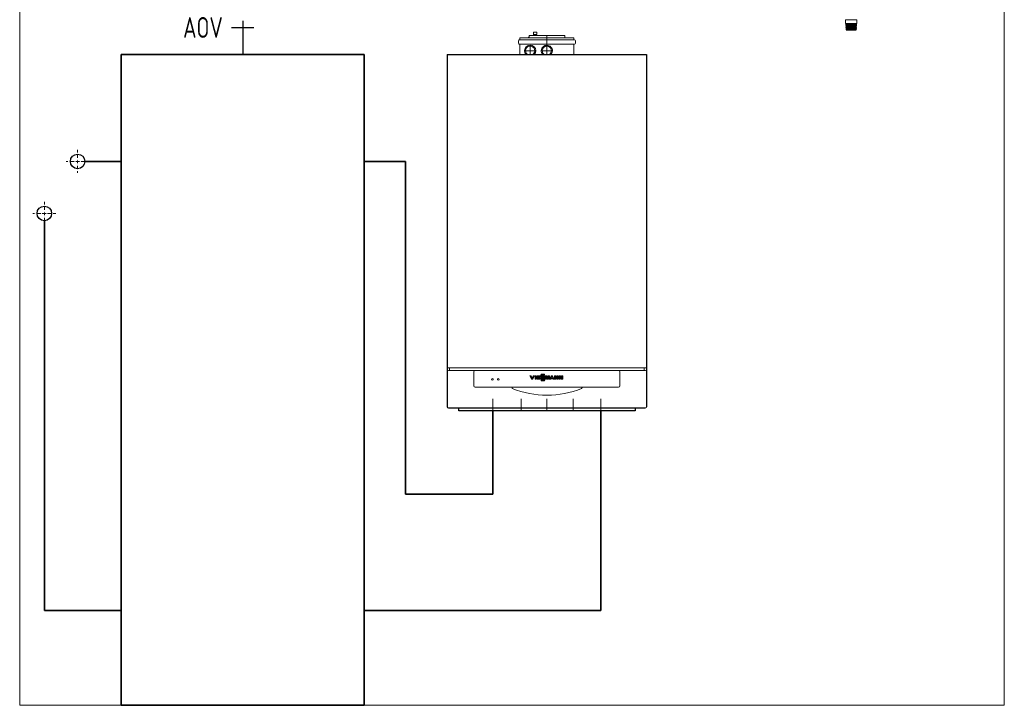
# Model space of a CAD drawing. Header units: millimetres. Extents: x 17747 to 112039, y -74980 to 446921.
# Tile 236 of 256: x 53316 to 55684, y 208308 to 209956. Entities that reach past the tile are written whole.
import ezdxf
from ezdxf.enums import TextEntityAlignment as Align

# ---------------------------------------------------------------- set-up
doc = ezdxf.new("R2010")
doc.units = ezdxf.units.MM
for name, pattern in [('phl_thick', [0]), ('VERDECKT', [9.525, 6.35, -3.175]), ('ČERCHOVANÁ2', [12.7, 6.35, -3.175, 0, -3.175]), ('ČÁRKOVANÁ', [0.75, 0.5, -0.25])]:
    doc.linetypes.add(name, pattern=pattern)
for name, color, linetype, lineweight in [('UT_POTRUBI - PŘÍVOD', 1, 'Continuous', 35), ('UT_POTRUBI - ZPÁTEČKA', 5, 'Continuous', 35), ('UT_SCHÉMA_POPIS', 7, 'VERDECKT', 5), ('UT_SCHÉMA_SYMBOLY', 7, 'Continuous', 25), ('UT_ZAŘÍZENÍ - ZDROJ', 3, 'Continuous', 35), ('VZT_50 POPIS - OBECNE', 7, 'Continuous', 5)]:
    doc.layers.add(name, color=color, linetype=linetype, lineweight=lineweight)
doc.styles.add('ISO 2.5', font='isocp.shx', dxfattribs={"width": 0.8, "height": 2.5})

# ---------------------------------------------------------------- blocks, each defined once
blk = doc.blocks.new('*U34')
at = {"color": 20, "linetype": 'Continuous'}
for points in [[(-5.5, 10), (0, 0), (2.2, 3.6)], [(-1, 10), (-5.5, 10), (2.2, 3.6)], [(2.2, 3.6), (0, 0), (4.4, 0)], [(9.7, 10), (2.2, 3.6), (4.4, 0)], [(5.4, 10), (2.2, 3.6), (9.7, 10)], [(15.1, 10), (11.3, 0), (15.1, 0)], [(11.3, 10), (11.3, 0), (15.1, 10)], [(18.5, 10), (18.5, 0), (22.1, 7.5)], [(22.1, 7.5), (29, 10), (18.5, 10)], [(22.1, 7.5), (18.5, 0), (22.1, 6.4)], [(22.1, 6.4), (18.5, 0), (22.1, 4.1)], [(22.1, 4.1), (18.5, 0), (22.1, 2.7)], [(29.4, 2.7), (18.5, 0), (29.4, 0)], [(18.5, 0), (29.4, 2.7), (22.1, 2.7)], [(29, 10), (22.1, 7.5), (29, 7.5)], [(27.8, 6.4), (22.1, 4.1), (27.8, 4.1)], [(22.1, 4.1), (27.8, 6.4), (22.1, 6.4)], [(30.8, 13.6), (30.7, 13.3), (34.3, 13.4)], [(34.3, 13.4), (30.7, 13.3), (34, 13.3)], [(30.7, 13.3), (30.7, 12.9), (33.8, 13.1)], [(34, 13.3), (30.7, 13.3), (33.8, 13.1)], [(33.8, 13.1), (30.7, 12.9), (33.7, 12.8)], [(30.7, 12.9), (30.7, 12.8), (33.7, 12.8)], [(33.7, 12.8), (30.7, 12.7), (33.8, 12.5)], [(30.7, 12.8), (30.7, 12.7), (33.7, 12.8)], [(30.7, 12.7), (30.7, 12.4), (33.8, 12.5)], [(33.8, 12.5), (30.7, 12.4), (34, 12.3)], [(30.7, 12.4), (30.8, 12), (34, 12.3)], [(30.8, 1.6), (30.7, 1.2), (34.3, 1.4)], [(34.3, 1.4), (30.7, 1.2), (34, 1.3)], [(34, 1.3), (30.7, 1.2), (33.8, 1.1)], [(30.7, 1.2), (30.7, 0.9), (33.8, 1.1)], [(33.8, 1.1), (30.7, 0.9), (33.7, 0.8)], [(30.7, 0.9), (30.7, 0.8), (33.7, 0.8)], [(33.7, 0.8), (30.7, 0.7), (33.8, 0.5)], [(30.7, 0.8), (30.7, 0.7), (33.7, 0.8)], [(30.7, 0.7), (30.7, 0.3), (33.8, 0.5)], [(33.8, 0.5), (30.7, 0.3), (34, 0.3)], [(30.7, 0.3), (30.8, 0), (34, 0.3)], [(30.9, 13.9), (30.8, 13.6), (42.3, 13.4)], [(30.8, 13.6), (34.3, 13.4), (42.3, 13.4)], [(39.4, 12.3), (30.8, 12), (39.7, 12.2)], [(30.8, 12), (39.4, 12.3), (34.3, 12.3)], [(34, 12.3), (30.8, 12), (34.3, 12.3)], [(40, 12.2), (30.8, 12), (40.4, 12.1)], [(39.7, 12.2), (30.8, 12), (40, 12.2)], [(40.4, 12.1), (30.8, 12), (40.7, 12)], [(30.8, 12), (30.9, 11.7), (40.7, 12)], [(38.9, 8.5), (30.8, 5.6), (42.6, 8.2)], [(30.8, 8.5), (30.8, 5.6), (38.9, 8.5)], [(42.6, 8.2), (30.8, 5.6), (42.5, 7.9)], [(42.5, 7.9), (30.8, 5.6), (42.4, 7.6)], [(42.4, 7.6), (30.8, 5.6), (42.2, 7.3)], [(42.2, 7.3), (30.8, 5.6), (42, 7)], [(42, 7), (30.8, 5.6), (41.8, 6.7)], [(41.8, 6.7), (30.8, 5.6), (41.7, 6.6)], [(41.7, 6.6), (30.8, 5.6), (41.4, 6.4)], [(41.4, 6.4), (30.8, 5.6), (41.1, 6.2)], [(41.1, 6.2), (30.8, 5.6), (40.9, 6)], [(40.9, 6), (30.8, 5.6), (40.5, 5.9)], [(40.5, 5.9), (30.8, 5.6), (40.2, 5.7)], [(39.9, 5.7), (30.8, 5.6), (39.5, 5.6)], [(40.2, 5.7), (30.8, 5.6), (39.9, 5.7)], [(39.5, 5.6), (30.8, 5.6), (39.4, 5.6)], [(30.9, 1.9), (30.8, 1.6), (42.3, 1.4)], [(30.8, 1.6), (34.3, 1.4), (42.3, 1.4)], [(34, 0.3), (30.8, 0), (34.3, 0.2)], [(40, 0.2), (30.8, 0), (40.4, 0.1)], [(39.7, 0.2), (30.8, 0), (40, 0.2)], [(39.4, 0.2), (30.8, 0), (39.7, 0.2)], [(30.8, 0), (39.4, 0.2), (34.3, 0.2)], [(40.4, 0.1), (30.8, 0), (40.7, -0.1)], [(31, 14.3), (30.9, 13.9), (42.3, 13.4)], [(40.7, 12), (30.9, 11.7), (41, 11.8)], [(41, 11.8), (30.9, 11.7), (41.3, 11.6)], [(30.9, 11.7), (31, 11.4), (41.3, 11.6)], [(31, 2.2), (30.9, 1.9), (42.3, 1.4)], [(31.2, 14.6), (31, 14.3), (42.3, 13.4)], [(41.3, 11.6), (31, 11.4), (41.6, 11.4)], [(31, 11.4), (31.2, 11.1), (41.7, 11.3)], [(41.6, 11.4), (31, 11.4), (41.7, 11.3)], [(31.2, 2.5), (31, 2.2), (42.3, 1.4)], [(31.4, 14.8), (31.2, 14.6), (42.3, 13.4)], [(41.7, 11.3), (31.2, 11.1), (41.9, 11)], [(31.2, 11.1), (31.4, 10.8), (41.9, 11)], [(31.4, 2.8), (31.2, 2.5), (42.3, 1.4)], [(31.6, 15.1), (31.4, 14.8), (42.3, 13.4)], [(41.9, 11), (31.4, 10.8), (42.1, 10.7)], [(31.4, 10.8), (31.6, 10.5), (42.1, 10.7)], [(31.6, 3.1), (31.4, 2.8), (42.3, 1.4)], [(31.7, 15.2), (31.6, 15.1), (42.3, 13.4)], [(42.1, 10.7), (31.6, 10.5), (42.3, 10.5)], [(31.6, 10.5), (31.7, 10.5), (42.3, 10.5)], [(31.7, 3.2), (31.6, 3.1), (42.3, 1.4)], [(32, 15.4), (31.7, 15.2), (42.3, 13.4)], [(31.7, 10.5), (31.9, 10.2), (42.3, 10.5)], [(32, 3.4), (31.7, 3.2), (42.3, 1.4)], [(42.3, 10.5), (31.9, 10.2), (42.4, 10.2)], [(31.9, 10.2), (32.2, 10), (42.4, 10.2)], [(32.2, 15.6), (32, 15.4), (42.3, 13.4)], [(32.2, 3.6), (32, 3.4), (42.3, 1.4)], [(32.5, 15.8), (32.2, 15.6), (42.3, 13.4)], [(42.4, 10.2), (32.2, 10), (42.5, 9.8)], [(32.2, 10), (32.5, 9.9), (42.5, 9.8)], [(32.5, 3.8), (32.2, 3.6), (42.3, 1.4)], [(32.9, 15.9), (32.5, 15.8), (42.3, 13.4)], [(32.5, 9.9), (32.8, 9.7), (42.5, 9.8)], [(32.9, 3.9), (32.5, 3.8), (42.3, 1.4)], [(42.5, 9.8), (32.8, 9.7), (42.6, 9.5)], [(32.8, 9.7), (33.2, 9.6), (38.9, 9.6)], [(32.8, 9.7), (38.9, 9.6), (42.6, 9.5)], [(33.2, 16), (32.9, 15.9), (42.3, 13.4)], [(33.2, 4), (32.9, 3.9), (42.3, 1.4)], [(33.5, 16.1), (33.2, 16), (42.3, 13.4)], [(33.2, 9.6), (33.5, 9.6), (38.9, 9.6)], [(33.5, 4), (33.2, 4), (42.3, 1.4)], [(33.5, 16.1), (42.3, 16.1), (33.8, 16.1)], [(42.3, 16.1), (33.5, 16.1), (42.3, 13.4)], [(33.5, 9.6), (33.8, 9.6), (38.9, 9.6)], [(33.5, 4), (42.3, 4.1), (33.8, 4.1)], [(42.3, 4.1), (33.5, 4), (42.3, 1.4)], [(38.9, 9.6), (39.2, 9.5), (42.6, 9.5)], [(39.2, 8.5), (38.9, 8.5), (42.6, 8.2)], [(39.2, 9.5), (39.4, 9.3), (42.6, 9.5)], [(39.4, 8.7), (39.2, 8.5), (42.6, 8.6)], [(42.6, 8.6), (39.2, 8.5), (42.6, 8.2)], [(42.6, 9.5), (39.4, 9.3), (42.6, 9.1)], [(39.4, 9.3), (39.5, 9), (42.6, 9.1)], [(39.5, 9), (39.4, 8.7), (42.7, 8.9)], [(42.7, 8.9), (39.4, 8.7), (42.6, 8.6)], [(42.6, 9.1), (39.5, 9), (42.7, 8.9)], [(44.8, 10), (48.1, 5.3), (51.7, 5.5)], [(44.8, 10), (44.8, 0), (48.1, 5.3)], [(49.9, 10), (44.8, 10), (51.7, 5.5)], [(48.1, 5.3), (44.8, 0), (48.1, 0)], [(51.7, 5.5), (48.1, 5.3), (52.8, 0)], [(48.1, 5.3), (50.5, 0), (52.8, 0)], [(53.4, 10), (51.7, 5.5), (55.3, 5.6)], [(55.3, 5.6), (51.7, 5.5), (52.8, 0)], [(55.3, 5.6), (58.5, 10), (53.4, 10)], [(58.5, 10), (55.3, 5.6), (58.5, 0)], [(55.3, 5.6), (55.3, 0), (58.5, 0)], [(64.2, 10), (59.2, 0), (66.3, 6.7)], [(66.3, 6.7), (59.2, 0), (65.1, 4.4)], [(65.1, 4.4), (59.2, 0), (64.1, 1.8)], [(64.1, 1.8), (59.2, 0), (63.2, 0)], [(65.1, 4.4), (64.1, 1.8), (64.9, 1.8)], [(64.9, 1.8), (64.1, 1.8), (64.3, 1.8)], [(66.3, 6.7), (68.4, 10), (64.2, 10)], [(65.1, 4.4), (64.9, 1.8), (67, 1.8)], [(67, 1.8), (64.9, 1.8), (65.5, 1.8)], [(67, 1.8), (67.5, 4.4), (65.1, 4.4)], [(67, 1.8), (65.5, 1.8), (66.1, 1.8)], [(67, 1.8), (66.1, 1.8), (66.6, 1.8)], [(68.4, 10), (66.3, 6.7), (73.4, 0)], [(66.3, 6.7), (67.5, 4.4), (73.4, 0)], [(67.5, 4.4), (67, 1.8), (67.4, 1.8)], [(67.5, 4.4), (67.4, 1.8), (67.7, 1.8)], [(67.5, 4.4), (67.7, 1.8), (68.5, 1.8)], [(67.5, 4.4), (68.5, 1.8), (73.4, 0)], [(67.7, 1.8), (68, 1.8), (68.2, 1.8)], [(67.7, 1.8), (68.2, 1.8), (68.3, 1.8)], [(67.7, 1.8), (68.3, 1.8), (68.5, 1.8)], [(68.5, 1.8), (69.4, 0), (73.4, 0)], [(74.7, 10), (74.7, 0), (78.4, 5.1)], [(78.4, 5.1), (78.4, 10), (74.7, 10)], [(78.4, 5.1), (74.7, 0), (78.4, 0)], [(78.4, 10), (78.4, 5.1), (82.7, 5)], [(78.4, 5.1), (82.7, 0), (82.7, 5)], [(82.7, 5), (86.4, 10), (82.7, 10)], [(86.4, 10), (82.7, 5), (86.4, 0)], [(82.7, 5), (82.7, 0), (86.4, 0)], [(89.5, 10), (89.5, 0), (93.3, 5.1)], [(93.3, 5.1), (93.3, 10), (89.5, 10)], [(93.3, 5.1), (89.5, 0), (93.3, 0)], [(93.3, 10), (93.3, 5.1), (97.6, 5)], [(93.3, 5.1), (97.5, 0), (97.6, 5)], [(97.6, 5), (97.5, 0), (101.2, 0)], [(97.6, 10), (97.6, 5), (101.2, 0)], [(101.2, 10), (97.6, 10), (101.2, 0)], [(30.8, 0), (30.9, -0.3), (40.7, -0.1)], [(30.8, -3.6), (30.8, -6.4), (42.6, -3.8)], [(42.6, -3.8), (38.9, -3.6), (30.8, -3.6)], [(42.6, -3.8), (30.8, -6.4), (42.5, -4.1)], [(42.5, -4.1), (30.8, -6.4), (42.4, -4.4)], [(42.4, -4.4), (30.8, -6.4), (42.2, -4.7)], [(42.2, -4.7), (30.8, -6.4), (42, -5)], [(42, -5), (30.8, -6.4), (41.8, -5.3)], [(41.8, -5.3), (30.8, -6.4), (41.7, -5.4)], [(41.7, -5.4), (30.8, -6.4), (41.4, -5.7)], [(41.4, -5.7), (30.8, -6.4), (41.1, -5.9)], [(41.1, -5.9), (30.8, -6.4), (40.9, -6)], [(40.9, -6), (30.8, -6.4), (40.5, -6.2)], [(40.5, -6.2), (30.8, -6.4), (40.2, -6.3)], [(40.2, -6.3), (30.8, -6.4), (39.9, -6.4)], [(39.5, -6.4), (30.8, -6.4), (39.4, -6.4)], [(39.9, -6.4), (30.8, -6.4), (39.5, -6.4)], [(40.7, -0.1), (30.9, -0.3), (41, -0.2)], [(41, -0.2), (30.9, -0.3), (41.3, -0.4)], [(30.9, -0.3), (31, -0.7), (41.3, -0.4)], [(41.3, -0.4), (31, -0.7), (41.6, -0.6)], [(41.6, -0.6), (31, -0.7), (41.7, -0.7)], [(31, -0.7), (31.2, -0.9), (41.7, -0.7)], [(41.7, -0.7), (31.2, -0.9), (41.9, -1)], [(31.2, -0.9), (31.4, -1.2), (41.9, -1)], [(41.9, -1), (31.4, -1.2), (42.1, -1.3)], [(31.4, -1.2), (31.6, -1.5), (42.1, -1.3)], [(42.1, -1.3), (31.6, -1.5), (42.3, -1.6)], [(31.6, -1.5), (31.7, -1.6), (42.3, -1.6)], [(31.7, -1.6), (31.9, -1.8), (42.3, -1.6)], [(42.3, -1.6), (31.9, -1.8), (42.4, -1.9)], [(31.9, -1.8), (32.2, -2), (42.4, -1.9)], [(42.4, -1.9), (32.2, -2), (42.5, -2.2)], [(32.2, -2), (32.5, -2.2), (42.5, -2.2)], [(32.5, -2.2), (32.8, -2.3), (42.5, -2.2)], [(42.5, -2.2), (32.8, -2.3), (42.6, -2.5)], [(32.8, -2.3), (33.2, -2.4), (38.9, -2.5)], [(32.8, -2.3), (38.9, -2.5), (42.6, -2.5)], [(33.2, -2.4), (33.5, -2.4), (38.9, -2.5)], [(33.5, -2.4), (33.8, -2.5), (38.9, -2.5)], [(38.9, -2.5), (39.2, -2.5), (42.6, -2.5)], [(39.2, -3.5), (38.9, -3.6), (42.6, -3.8)], [(39.2, -2.5), (39.4, -2.7), (42.6, -2.5)], [(39.4, -3.3), (39.2, -3.5), (42.6, -3.5)], [(42.6, -3.5), (39.2, -3.5), (42.6, -3.8)], [(42.6, -2.5), (39.4, -2.7), (42.6, -2.9)], [(39.4, -2.7), (39.5, -3), (42.6, -2.9)], [(39.5, -3), (39.4, -3.3), (42.7, -3.1)], [(42.7, -3.1), (39.4, -3.3), (42.6, -3.5)], [(42.6, -2.9), (39.5, -3), (42.7, -3.1)]]:
    blk.add_solid(points, dxfattribs=at)
blk = doc.blocks.new('Viessmann_Logo')
at = {"color": 20, "lineweight": 0}
for points in [[(9.7, 10), (5.4, 10), (2.2, 3.6), (-1, 10), (-5.5, 10), (0, 0), (4.4, 0)], [(15.1, 10), (11.3, 10), (11.3, 0), (15.1, 0)], [(27.8, 6.4), (22.1, 6.4), (22.1, 7.5), (29, 7.5), (29, 10), (18.5, 10), (18.5, 0), (29.4, 0), (29.4, 2.7), (22.1, 2.7), (22.1, 4.1), (27.8, 4.1)], [(42.3, 16.1), (33.8, 16.1), (33.5, 16.1), (33.2, 16), (32.9, 15.9), (32.5, 15.8), (32.2, 15.6), (32, 15.4), (31.7, 15.2), (31.6, 15.1), (31.4, 14.8), (31.2, 14.6), (31, 14.3), (30.9, 13.9), (30.8, 13.6), (30.7, 13.3), (30.7, 12.9), (30.7, 12.8), (30.7, 12.7), (30.7, 12.4), (30.8, 12), (30.9, 11.7), (31, 11.4), (31.2, 11.1), (31.4, 10.8), (31.6, 10.5), (31.7, 10.5), (31.9, 10.2), (32.2, 10), (32.5, 9.9), (32.8, 9.7), (33.2, 9.6), (33.5, 9.6), (33.8, 9.6), (38.9, 9.6), (39.2, 9.5), (39.4, 9.3), (39.5, 9), (39.4, 8.7), (39.2, 8.5), (38.9, 8.5), (30.8, 8.5), (30.8, 5.6), (39.4, 5.6), (39.5, 5.6), (39.9, 5.7), (40.2, 5.7), (40.5, 5.9), (40.9, 6), (41.1, 6.2), (41.4, 6.4), (41.7, 6.6), (41.8, 6.7), (42, 7), (42.2, 7.3), (42.4, 7.6), (42.5, 7.9), (42.6, 8.2), (42.6, 8.6), (42.7, 8.9), (42.6, 9.1), (42.6, 9.5), (42.5, 9.8), (42.4, 10.2), (42.3, 10.5), (42.1, 10.7), (41.9, 11), (41.7, 11.3), (41.6, 11.4), (41.3, 11.6), (41, 11.8), (40.7, 12), (40.4, 12.1), (40, 12.2), (39.7, 12.2), (39.4, 12.3), (34.3, 12.3), (34, 12.3), (33.8, 12.5), (33.7, 12.8), (33.8, 13.1), (34, 13.3), (34.3, 13.4), (42.3, 13.4)], [(42.3, 4.1), (33.8, 4.1), (33.5, 4), (33.2, 4), (32.9, 3.9), (32.5, 3.8), (32.2, 3.6), (32, 3.4), (31.7, 3.2), (31.6, 3.1), (31.4, 2.8), (31.2, 2.5), (31, 2.2), (30.9, 1.9), (30.8, 1.6), (30.7, 1.2), (30.7, 0.9), (30.7, 0.8), (30.7, 0.7), (30.7, 0.3), (30.8, 0), (30.9, -0.3), (31, -0.7), (31.2, -0.9), (31.4, -1.2), (31.6, -1.5), (31.7, -1.6), (31.9, -1.8), (32.2, -2), (32.5, -2.2), (32.8, -2.3), (33.2, -2.4), (33.5, -2.4), (33.8, -2.5), (38.9, -2.5), (39.2, -2.5), (39.4, -2.7), (39.5, -3), (39.4, -3.3), (39.2, -3.5), (38.9, -3.6), (30.8, -3.6), (30.8, -6.4), (39.4, -6.4), (39.5, -6.4), (39.9, -6.4), (40.2, -6.3), (40.5, -6.2), (40.9, -6), (41.1, -5.9), (41.4, -5.7), (41.7, -5.4), (41.8, -5.3), (42, -5), (42.2, -4.7), (42.4, -4.4), (42.5, -4.1), (42.6, -3.8), (42.6, -3.5), (42.7, -3.1), (42.6, -2.9), (42.6, -2.5), (42.5, -2.2), (42.4, -1.9), (42.3, -1.6), (42.1, -1.3), (41.9, -1), (41.7, -0.7), (41.6, -0.6), (41.3, -0.4), (41, -0.2), (40.7, -0.1), (40.4, 0.1), (40, 0.2), (39.7, 0.2), (39.4, 0.2), (34.3, 0.2), (34, 0.3), (33.8, 0.5), (33.7, 0.8), (33.8, 1.1), (34, 1.3), (34.3, 1.4), (42.3, 1.4)], [(49.9, 10), (44.8, 10), (44.8, 0), (48.1, 0), (48.1, 5.3), (50.5, 0), (52.8, 0), (55.3, 5.6), (55.3, 0), (58.5, 0), (58.5, 10), (53.4, 10), (51.7, 5.5)], [(68.4, 10), (64.2, 10), (59.2, 0), (63.2, 0), (64.1, 1.8), (64.3, 1.8), (64.9, 1.8), (65.5, 1.8), (66.1, 1.8), (66.6, 1.8), (67, 1.8), (67.4, 1.8), (67.7, 1.8), (68, 1.8), (68.2, 1.8), (68.3, 1.8), (68.5, 1.8), (69.4, 0), (73.4, 0)], [(78.4, 10), (74.7, 10), (74.7, 0), (78.4, 0), (78.4, 5.1), (82.7, 0), (86.4, 0), (86.4, 10), (82.7, 10), (82.7, 5)], [(93.3, 10), (89.5, 10), (89.5, 0), (93.3, 0), (93.3, 5.1), (97.5, 0), (101.2, 0), (101.2, 10), (97.6, 10), (97.6, 5)]]:
    blk.add_lwpolyline(points, close=True, dxfattribs=at)
at = {"color": 20, "linetype": 'Continuous'}
blk.add_blockref('*U34', (0, 0), dxfattribs=at)

msp = doc.modelspace()

# ---------------------------------------------------------------- linework, layer by layer
at = {"color": 0, "lineweight": 5}
for p, q in [((55302.5, 209956.5), (55329.2, 209956.5)), ((55302.5, 209956.5), (55302.5, 209947.4)), ((55302.5, 209947.4), (55329.2, 209947.4)), ((55303.8, 209946.7), (55302.5, 209947.4)), ((55303.8, 209946.7), (55302.5, 209946)), ((55329.2, 209946), (55302.5, 209946)), ((55303.9, 209945.3), (55302.5, 209946)), ((55303.9, 209945.3), (55302.6, 209944.7)), ((55329.1, 209944.7), (55302.6, 209944.7)), ((55303.9, 209944), (55302.6, 209944.7)), ((55303.9, 209944), (55302.6, 209943.3)), ((55329.1, 209943.3), (55302.6, 209943.3)), ((55303.9, 209942.6), (55302.6, 209943.3)), ((55303.9, 209942.6), (55302.7, 209942)), ((55329, 209942), (55302.7, 209942)), ((55304, 209941.3), (55302.7, 209942)), ((55304, 209941.3), (55302.7, 209940.6)), ((55329, 209940.6), (55302.7, 209940.6)), ((55304, 209940), (55302.7, 209940.6)), ((55304, 209940), (55302.8, 209939.3)), ((55329, 209939.3), (55302.8, 209939.3)), ((55304.1, 209938.6), (55302.8, 209939.3)), ((55304.1, 209938.6), (55302.8, 209937.9)), ((55328.9, 209937.9), (55302.8, 209937.9)), ((55304.1, 209937.3), (55302.8, 209937.9)), ((55304.1, 209937.3), (55302.8, 209936.6)), ((55328.9, 209936.6), (55302.8, 209936.6)), ((55304.2, 209935.9), (55302.8, 209936.6)), ((55303.8, 209946.7), (55327.9, 209946.7)), ((55303.9, 209945.3), (55327.8, 209945.3)), ((55327.8, 209944), (55303.9, 209944)), ((55327.8, 209942.6), (55303.9, 209942.6)), ((55327.7, 209941.3), (55304, 209941.3)), ((55327.7, 209940), (55304, 209940)), ((55327.6, 209938.6), (55304.1, 209938.6)), ((55327.6, 209937.3), (55304.1, 209937.3)), ((55327.6, 209938.6), (55329, 209939.3)), ((55327.6, 209938.6), (55328.9, 209937.9)), ((55327.6, 209937.3), (55328.9, 209937.9)), ((55327.6, 209937.3), (55328.9, 209936.6)), ((55327.6, 209935.9), (55328.9, 209936.6)), ((55327.7, 209941.3), (55329, 209942)), ((55327.7, 209941.3), (55329, 209940.6)), ((55327.7, 209940), (55329, 209940.6)), ((55327.7, 209940), (55329, 209939.3)), ((55327.8, 209945.3), (55329.2, 209946)), ((55327.8, 209945.3), (55329.1, 209944.7)), ((55327.8, 209944), (55329.1, 209944.7)), ((55327.8, 209944), (55329.1, 209943.3)), ((55327.8, 209942.6), (55329.1, 209943.3)), ((55327.8, 209942.6), (55329, 209942)), ((55327.9, 209946.7), (55329.2, 209947.4)), ((55327.9, 209946.7), (55329.2, 209946)), ((55329.2, 209956.5), (55329.2, 209947.4)), ((54584.1, 209918.1), (54584.1, 209872.6)), ((55304.2, 209935.9), (55302.9, 209935.3)), ((55328.8, 209935.3), (55302.9, 209935.3)), ((55304.2, 209934.6), (55302.9, 209935.3)), ((55304.2, 209934.6), (55302.9, 209933.9)), ((55328.8, 209933.9), (55302.9, 209933.9)), ((55304.2, 209933.2), (55302.9, 209933.9)), ((55304.2, 209933.2), (55303, 209932.6)), ((55328.7, 209932.6), (55303, 209932.6)), ((55304.3, 209931.9), (55303, 209932.6)), ((55304.3, 209931.9), (55303.8, 209931.6)), ((55303.8, 209931.6), (55328, 209931.6)), ((55304, 209931.4), (55303.8, 209931.6)), ((55327.7, 209931.4), (55304, 209931.4)), ((55327.6, 209935.9), (55304.2, 209935.9)), ((55327.5, 209934.6), (55304.2, 209934.6)), ((55327.5, 209933.2), (55304.2, 209933.2)), ((55304.3, 209931.9), (55327.4, 209931.9)), ((55327.4, 209931.9), (55328.7, 209932.6)), ((55327.4, 209931.9), (55328, 209931.6)), ((55327.5, 209934.6), (55328.8, 209935.3)), ((55327.5, 209934.6), (55328.8, 209933.9)), ((55327.5, 209933.2), (55328.8, 209933.9)), ((55327.5, 209933.2), (55328.7, 209932.6)), ((55327.6, 209935.9), (55328.8, 209935.3)), ((55327.7, 209931.4), (55328, 209931.6)), ((54543.8, 209895.5), (54543.8, 209872.6)), ((54530.3, 209881.9), (54557.4, 209881.9)), ((54570.5, 209881.9), (54597.6, 209881.9)), ((54454.1, 209044.7), (54454.1, 209015.6)), ((54522.1, 209044.7), (54522.1, 209015.6)), ((54584.1, 209044.7), (54584.1, 209015.6)), ((54647.1, 209044.7), (54647.1, 209015.6)), ((54714.1, 209044.7), (54714.1, 209015.6))]:
    msp.add_line(p, q, dxfattribs=at)
at = {"color": 0, "lineweight": 5, "extrusion": (0, 1, 0)}
for p, q in [((54519.1, 209913), (54649, 209913)), ((54519.1, 209908), (54519.1, 209913)), ((54538.7, 209913.2), (54538.7, 209913)), ((54541.2, 209915.5), (54541, 209915.5)), ((54541.2, 209918.1), (54626.9, 209918.1)), ((54541.2, 209913), (54541.2, 209918.1)), ((54551.4, 209926.3), (54551.4, 209920.5)), ((54560.1, 209926.3), (54551.4, 209926.3)), ((54551.4, 209920.5), (54560.1, 209920.5)), ((54551.4, 209918.4), (54551.4, 209918.1)), ((54560.1, 209918.4), (54551.4, 209918.4)), ((54552.1, 209920.5), (54552.1, 209918.4)), ((54559.3, 209920.5), (54559.3, 209918.4)), ((54560.1, 209926.3), (54560.1, 209920.5)), ((54560.1, 209918.4), (54560.1, 209918.1)), ((54626.9, 209913), (54626.9, 209918.1)), ((54649, 209908), (54649, 209913)), ((54515.6, 209899.8), (54515.6, 209905.9)), ((54650.5, 209908), (54517.6, 209908)), ((54517.6, 209897.8), (54650.5, 209897.8)), ((54519.1, 209872.6), (54519.1, 209897.8)), ((54649, 209872.6), (54649, 209897.8)), ((54652.5, 209899.8), (54652.5, 209905.9)), ((54823.9, 209119), (54344.3, 209119)), ((54821.1, 209112.6), (54347.1, 209112.6)), ((54349.7, 209119), (54349.7, 209112.6)), ((54408.5, 209109.5), (54408.5, 209075.7)), ((54759.5, 209075.7), (54759.5, 209109.5)), ((54818.2, 209112.6), (54818.2, 209119)), ((54411.5, 209072.7), (54756.5, 209072.7))]:
    msp.add_line(p, q, dxfattribs=at)
at = {"color": 0, "lineweight": -2, "extrusion": (0, 1, 0)}
for p, q in [((54344.3, 209872.6), (54344.3, 209110.7)), ((54344.3, 209872.6), (54823.9, 209872.6)), ((54823.9, 209872.6), (54823.9, 209110.7)), ((54344.1, 209109.6), (54344.1, 209025.6)), ((54824.1, 209025.6), (54824.1, 209109.6)), ((54347.1, 209022.6), (54821.1, 209022.6)), ((54371.9, 209015.6), (54371.9, 209022.6)), ((54796.1, 209015.6), (54371.9, 209015.6)), ((54796.1, 209022.6), (54796.1, 209015.6))]:
    msp.add_line(p, q, dxfattribs=at)
at = {"color": 8, "linetype": 'ČERCHOVANÁ2', "lineweight": 5}
for p, q in [((53455.3, 209643.1), (53455.3, 209588.1)), ((53482.8, 209615.6), (53427.8, 209615.6)), ((53472.8, 209615.6), (53437.8, 209615.6)), ((53375.3, 209518.1), (53375.3, 209463.1)), ((53402.8, 209490.6), (53347.8, 209490.6)), ((53392.8, 209490.6), (53357.8, 209490.6))]:
    msp.add_line(p, q, dxfattribs=at)
at = {"color": 0, "lineweight": 5, "flags": 128}
msp.add_lwpolyline([(54500.7, 209072.7), (54500.8, 209069.6, 0.194451), (54667.5, 209069.6), (54669.3, 209072.7)], format="xyb", dxfattribs=at)
at = {"color": 0, "lineweight": -2}
for centre in [(53455.3, 209615.6), (53375.3, 209490.6)]:
    msp.add_circle(centre, 17.5, dxfattribs=at)
at = {"color": 0, "lineweight": 5}
for centre, radius in [((54452.9, 209091.5), 2.09), ((54466.9, 209091.5), 2.08)]:
    msp.add_circle(centre, radius, dxfattribs=at)
for centre, radius, start, end in [((54541, 209913.2), 2.25, 90, 180), ((54517.6, 209905.9), 2.03, 90, 180), ((54517.6, 209899.8), 2.03, 180, 270), ((54543.8, 209881.9), 13.5, 316.0921, 223.9079), ((54543.8, 209881.9), 11.2, 0, 236.3761), ((54650.5, 209905.9), 2.03, 0, 90), ((54650.5, 209899.8), 2.03, 270, 0), ((54543.8, 209881.9), 11.2, 303.6239, 0), ((54347.1, 209109.6), 3, 90, 180), ((54411.5, 209109.5), 3, 90, 180), ((54756.5, 209109.5), 3, 0, 90), ((54821.1, 209109.6), 3, 0, 90), ((54411.5, 209075.7), 3, 180, 270), ((54756.5, 209075.7), 3, 270, 0), ((54821.1, 209025.6), 3, 270, 0)]:
    msp.add_arc(centre, radius, start, end, dxfattribs=at)
at = {"color": 0, "lineweight": -2}
msp.add_arc((54347.1, 209025.6), 3, 180, 270, dxfattribs=at)
at = {"color": 0, "lineweight": 5}
for centre, start_param, end_param in [((54583.8, 209881.9), -3.141593, 1.007568), ((54583.8, 209881.6), -3.124957, -0.016635), ((54583.8, 209881.9), 2.134024, 3.141593)]:
    msp.add_ellipse(centre, major_axis=(-11.2, 0), ratio=0.984808, start_param=start_param, end_param=end_param, dxfattribs=at)
msp.add_open_spline([(54593.8, 209872.6), (54594.8, 209873.6), (54595.6, 209874.9), (54596.9, 209877.8), (54597.3, 209879.5), (54597.4, 209883), (54597.1, 209884.7), (54595.9, 209887.9), (54594.9, 209889.4), (54592.5, 209892), (54591.1, 209893), (54587.9, 209894.4), (54586.1, 209894.9), (54582.6, 209895), (54580.9, 209894.7), (54577.5, 209893.5), (54576, 209892.6), (54573.4, 209890.3), (54572.4, 209888.9), (54570.9, 209885.7), (54570.4, 209884), (54570.3, 209880.6), (54570.5, 209878.8), (54571.7, 209875.6), (54572.6, 209874), (54573.8, 209872.7), (54573.8, 209872.6), (54573.9, 209872.6)], degree=3, knots=[6.100512, 6.100512, 6.100512, 6.100512, 10.534012, 10.534012, 15.788966, 15.788966, 21.048173, 21.048173, 26.319565, 26.319565, 31.60344, 31.60344, 36.892741, 36.892741, 42.177885, 42.177885, 47.451857, 47.451857, 52.713492, 52.713492, 57.968562, 57.968562, 63.227195, 63.227195, 68.497687, 68.497687, 68.734389, 68.734389, 68.734389, 68.734389], dxfattribs=at)
at = {"layer": 'UT_POTRUBI - PŘÍVOD', "linetype": 'Continuous'}
for p, q in [((53560.3, 209615.6), (53472.8, 209615.6)), ((54144.3, 209615.6), (54244.3, 209615.6)), ((54244.3, 209615.6), (54244.3, 208815.6)), ((54454.1, 208815.6), (54454.1, 209015.6)), ((54244.3, 208815.6), (54454.1, 208815.6))]:
    msp.add_line(p, q, dxfattribs=at)
at = {"layer": 'UT_POTRUBI - ZPÁTEČKA', "linetype": 'ČÁRKOVANÁ', "ltscale": 3}
for p, q in [((53375.3, 209473.1), (53375.3, 208535.6)), ((54714.1, 209015.6), (54714.1, 208535.6)), ((53375.3, 208535.6), (53560.3, 208535.6)), ((54714.1, 208535.6), (54144.3, 208535.6))]:
    msp.add_line(p, q, dxfattribs=at)
at = {"layer": 'UT_SCHÉMA_SYMBOLY'}
for p, q in [((53825.3, 209937.8), (53879.3, 209937.8)), ((53852.3, 209953.8), (53852.3, 209872.6))]:
    msp.add_line(p, q, dxfattribs=at)
at = {"layer": 'UT_ZAŘÍZENÍ - ZDROJ', "linetype": 'Continuous'}
for p, q in [((54144.3, 209872.6), (53560.3, 209872.6)), ((53560.3, 209872.6), (53560.3, 208307.6)), ((54144.3, 208307.6), (54144.3, 209872.6)), ((53560.3, 208307.6), (54144.3, 208307.6))]:
    msp.add_line(p, q, dxfattribs=at)
at = {"layer": 'VZT_50 POPIS - OBECNE', "linetype": 'phl_thick'}
for p, q in [((53316, 210407.6), (53316, 208307.6)), ((55684.1, 210407.6), (55684.1, 208307.6)), ((53316, 208307.6), (55684.1, 208307.6))]:
    msp.add_line(p, q, dxfattribs=at)

# ---------------------------------------------------------------- block references
at = {"color": 0, "lineweight": 5, "xscale": 0.741673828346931, "yscale": 0.741673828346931, "zscale": 0.741673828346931}
msp.add_blockref('Viessmann_Logo', (54547, 209092.3), dxfattribs=at)

# ---------------------------------------------------------------- texts
at = {"layer": 'UT_SCHÉMA_POPIS', "style": 'ISO 2.5', "width": 0.8}
msp.add_text('AOV', height=50, dxfattribs=at).set_placement((53709, 209937.8), align=Align.MIDDLE_LEFT)

doc.saveas('drawing.dxf')
